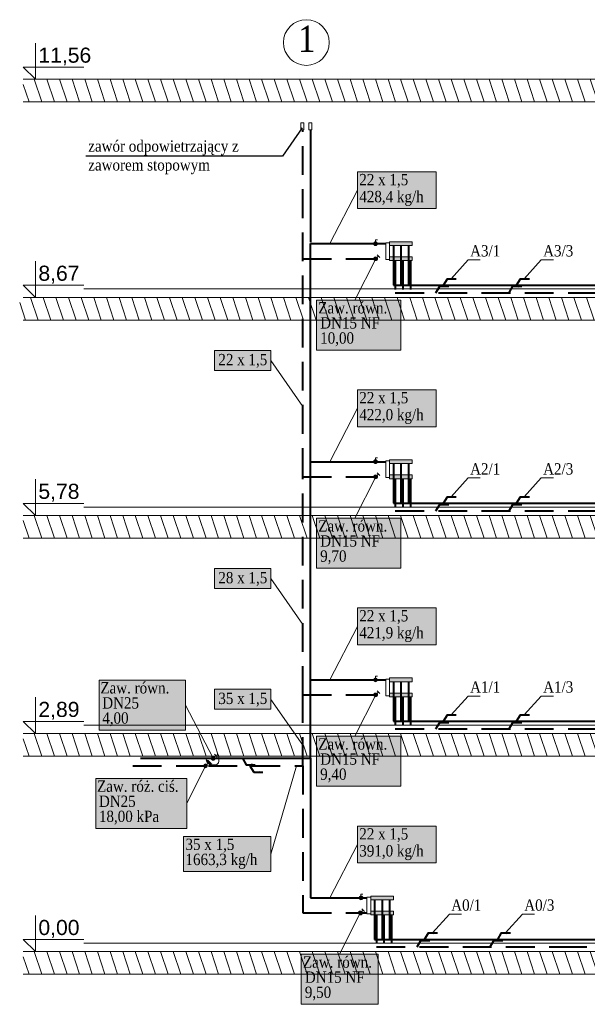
# Model space of a CAD drawing. Header units: millimetres. Extents: x -848 to 77789, y -17557 to 12238.
# Tile 1 of 79: x -848 to 6666, y -810 to 12238. Entities that reach past the tile are written whole.
import ezdxf
from ezdxf import colors
from ezdxf.entities.mleader import LeaderData, LeaderLine
from ezdxf.enums import TextEntityAlignment as Align
from ezdxf.math import Vec2, Vec3

# ---------------------------------------------------------------- set-up
doc = ezdxf.new("R2010")
doc.units = ezdxf.units.MM
doc.linetypes.add('DASHED', pattern=[0.1905, 0.127, -0.0635])
for name, color, linetype, lineweight, true_color in [('IS_Belka powrotna rozdzielacza co', 7, 'Continuous', 15, 0x000000), ('IS_Belka zasilająca rozdzielacza co', 7, 'Continuous', 15, 0x000000), ('IS_Działka (powrotna)', 5, 'Continuous', 40, 0x0000ff), ('IS_Działka (zasilająca)', 1, 'Continuous', 40, 0xff0000), ('IS_Działka (zasilająca)_etykieta1', 7, 'Continuous', 5, 0x000000), ('IS_Działka V (powrotna)', 7, 'Continuous', 5, 0x000000), ('IS_Działka V (zasilająca)', 7, 'Continuous', 5, 0x000000), ('IS_Konstrukcja (Rozwinięcie)', 7, 'Continuous', 0, 0x000000), ('IS_Pion (Rozwinięcie)_etykieta1', 7, 'Continuous', 40, 0x000000), ('IS_Rozcięte połączenie rozwinięcia1', 7, 'Continuous', 5, 0x000000), ('IS_Szafka rozdzielaczowa z zestawem', 7, 'Continuous', 15, 0x000000), ('IS_Zawór (DN_ nastawa) (Rozwinięcie)1', 7, 'Continuous', 5, 0x000000), ('IS_Zawór1', 7, 'Continuous', 5, 0x000000)]:
    doc.layers.add(name, color=color, linetype=linetype, lineweight=lineweight, true_color=true_color)
doc.styles.add('Arial_____', font='arial.ttf')
doc.styles.add('Garamond', font='GARA.TTF')
doc.styles.add('Garamond_____', font='GARA.TTF')

# ---------------------------------------------------------------- blocks, each defined once
blk = doc.blocks.new('16_TypRysunkowyZaworu_Kurek_PL_00000000-0000-0000-0000-000000000000_Normal')
at = {"layer": 'IS_Zawór1', "lineweight": 50, "true_color": 0xffffff, "transparency": 33554687}
h = blk.add_hatch(color=7, dxfattribs=at)
edge = h.paths.add_edge_path(flags=0)
edge.add_arc((0, 0), 0.25, 0, 360)
at = {"layer": 'IS_Zawór1', "linetype": 'ByBlock', "lineweight": -2}
for points in [[(0, 0.5, 0), (0.25, 0.5, 0)], [(0, 0.25, 0), (0, 0.5, 0)]]:
    blk.add_polyline3d(points, dxfattribs=at)
blk.add_circle((0, 0), 0.25, dxfattribs=at)
blk = doc.blocks.new('16_TypRysunkowyZaworu_SkosnyDekiel_PL_00000000-0000-0000-0000-000000000000_Normal')
at = {"layer": 'IS_Zawór1', "lineweight": 50, "true_color": 0xffffff, "transparency": 33554687}
h = blk.add_hatch(color=7, dxfattribs=at)
edge = h.paths.add_edge_path(flags=0)
edge.add_arc((0, 0), 0.25, 315, 675)
at = {"layer": 'IS_Zawór1', "linetype": 'ByBlock', "lineweight": -2}
blk.add_lwpolyline([(0.18, 0.18), (0.35, 0.35)], dxfattribs=at)
blk.add_polyline3d([(0.18, 0.53, 0), (0.53, 0.18, 0)], dxfattribs=at)
blk.add_circle((0, 0), 0.25, dxfattribs=at)
blk = doc.blocks.new('16_TypRysunkowyZaworu_SkosnyPElipsa_PL_00000000-0000-0000-0000-000000000000_Normal')
at = {"layer": 'IS_Zawór1', "lineweight": 50, "true_color": 0xffffff, "transparency": 33554687}
h = blk.add_hatch(color=7, dxfattribs=at)
edge = h.paths.add_edge_path(flags=0)
edge.add_arc((0, 0), 0.25, 315, 675)
at = {"layer": 'IS_Zawór1', "lineweight": 50, "true_color": 0xffffff, "transparency": 33554687, "extrusion": (0, 0, -1)}
for points in [[(-0.09, 0.8), (-0.35, 0.71), (-0.71, 0.35), (-0.8, 0.09)], [(-0.8, 0.09), (-0.53, 0.18), (-0.18, 0.53), (-0.09, 0.8)]]:
    blk.add_hatch(color=7, dxfattribs=at).paths.add_polyline_path(points)
at = {"layer": 'IS_Zawór1', "linetype": 'ByBlock', "lineweight": -2}
for points in [[(0.09, 0.8), (0.35, 0.71), (0.71, 0.35), (0.8, 0.09)], [(0.8, 0.09), (0.53, 0.18), (0.18, 0.53), (0.09, 0.8)]]:
    blk.add_lwpolyline(points, close=True, dxfattribs=at)
blk.add_lwpolyline([(0.18, 0.18), (0.35, 0.35)], dxfattribs=at)
blk.add_circle((0, 0), 0.25, dxfattribs=at)

msp = doc.modelspace()

# ---------------------------------------------------------------- hatches: boundary and pattern name
at = {"layer": 'IS_Belka powrotna rozdzielacza co', "true_color": 0xffffff, "transparency": 33554687, "extrusion": (0, 0, -1)}
for points in [[(-4050, 9295), (-4350, 9295), (-4350, 9245), (-4050, 9245)], [(-4050, 6405), (-4350, 6405), (-4350, 6355), (-4050, 6355)], [(-4050, 3515), (-4350, 3515), (-4350, 3465), (-4050, 3465)], [(-3800, 625), (-4100, 625), (-4100, 575), (-3800, 575)]]:
    msp.add_hatch(color=7, dxfattribs=at).paths.add_polyline_path(points)
at = {"layer": 'IS_Belka zasilająca rozdzielacza co', "true_color": 0xffffff, "transparency": 33554687, "extrusion": (0, 0, -1)}
for points in [[(-4050, 9095), (-4350, 9095), (-4350, 9045), (-4050, 9045)], [(-4050, 6205), (-4350, 6205), (-4350, 6155), (-4050, 6155)], [(-4050, 3315), (-4350, 3315), (-4350, 3265), (-4050, 3265)], [(-3800, 425), (-4100, 425), (-4100, 375), (-3800, 375)]]:
    msp.add_hatch(color=7, dxfattribs=at).paths.add_polyline_path(points)
at = {"layer": 'IS_Działka (powrotna)', "linetype": 'DASHED', "ltscale": 3000}
for points in [[(4833, 8705), (4782, 8722), (4782, 8688)], [(5800, 8705), (5749, 8722), (5749, 8688)], [(4833, 5815), (4782, 5832), (4782, 5798)], [(5800, 5815), (5749, 5832), (5749, 5798)], [(4833, 2925), (4782, 2942), (4782, 2908)], [(5800, 2925), (5749, 2942), (5749, 2908)], [(2370, 2265), (2319, 2248), (2319, 2282)], [(4583, 35), (4532, 52), (4532, 18)], [(5550, 35), (5499, 52), (5499, 18)]]:
    msp.add_hatch(color=256, dxfattribs=at).paths.add_polyline_path(points)
at = {"layer": 'IS_Działka (zasilająca)', "true_color": 0xff0000, "transparency": 33554687}
for points in [[(4932, 8805), (4882, 8822), (4882, 8788)], [(5900, 8805), (5849, 8822), (5849, 8788)], [(4932, 5915), (4882, 5932), (4882, 5898)], [(5900, 5915), (5849, 5932), (5849, 5898)], [(4932, 3025), (4882, 3042), (4882, 3008)], [(5900, 3025), (5849, 3042), (5849, 3008)], [(2270, 2365), (2219, 2348), (2219, 2382)], [(4682, 135), (4632, 152), (4632, 118)], [(5650, 135), (5599, 152), (5599, 118)]]:
    msp.add_hatch(color=1, dxfattribs=at).paths.add_polyline_path(points)
at = {"layer": 'IS_Działka (zasilająca)_etykieta1', "lineweight": 50, "true_color": 0xffffff, "transparency": 33554687}
for points in [[(1730, 7589), (2475, 7589), (2475, 7853), (1730, 7853)], [(1730, 4699), (2475, 4699), (2475, 4963), (1730, 4963)], [(1730, 3099), (2475, 3099), (2475, 3364), (1730, 3364)]]:
    msp.add_hatch(color=7, dxfattribs=at).paths.add_polyline_path(points)
at = {"layer": 'IS_Działka V (powrotna)', "lineweight": 50, "true_color": 0xffffff, "transparency": 33554687}
msp.add_hatch(color=7, dxfattribs=at).paths.add_polyline_path([(1322, 950), (2475, 950), (2475, 1413), (1322, 1413)])
at = {"layer": 'IS_Działka V (zasilająca)', "lineweight": 50, "true_color": 0xffffff, "transparency": 33554687}
for points in [[(3623, 9734), (4667, 9734), (4667, 10222), (3623, 10222)], [(3623, 6844), (4667, 6844), (4667, 7332), (3623, 7332)], [(3623, 3954), (4667, 3954), (4667, 4442), (3623, 4442)], [(3623, 1064), (4667, 1064), (4667, 1552), (3623, 1552)]]:
    msp.add_hatch(color=7, dxfattribs=at).paths.add_polyline_path(points)
at = {"layer": 'IS_Konstrukcja (Rozwinięcie)', "true_color": 0xc0c0c0, "transparency": 33554687, "extrusion": (0, 0, -1)}
h = msp.add_hatch(dxfattribs=at)
h.set_pattern_fill('ANSI31', color=9, scale=50000, angle=206.6202, style=0)
h.set_pattern_definition([(251.62, (500, 11410), (150650, -50060), [])])
h.paths.add_polyline_path([(0, 11560), (-1000, 11560), (-1000, 11260), (0, 11260)])
h = msp.add_hatch(dxfattribs=at)
h.set_pattern_fill('ANSI31', color=9, scale=50000, angle=206.6202, style=0)
h.set_pattern_definition([(251.62, (24750, 11410), (150650, -50060), [])])
h.paths.add_polyline_path([(-1000, 11560), (-48500, 11560), (-48500, 11260), (-1000, 11260)])
h = msp.add_hatch(dxfattribs=at)
h.set_pattern_fill('ANSI31', color=9, scale=50.000001, angle=206.6202, style=0)
h.set_pattern_definition([(251.62016, (53300, 11298), (150.6517, -50.0563), [])])
h.paths.add_polyline_path([(800, 11448), (-48400, 11448), (-48400, 11148), (800, 11148)])
h = msp.add_hatch(dxfattribs=at)
h.set_pattern_fill('ANSI31', color=9, scale=50000, angle=206.6202, style=0)
h.set_pattern_definition([(251.62, (500, 8520), (150650, -50060), [])])
h.paths.add_polyline_path([(0, 8670), (-1000, 8670), (-1000, 8370), (0, 8370)])
h = msp.add_hatch(dxfattribs=at)
h.set_pattern_fill('ANSI31', color=9, scale=50000, angle=206.6202, style=0)
h.set_pattern_definition([(251.62, (24750, 8520), (150650, -50060), [])])
h.paths.add_polyline_path([(-1000, 8670), (-48500, 8670), (-48500, 8370), (-1000, 8370)])
h = msp.add_hatch(dxfattribs=at)
h.set_pattern_fill('ANSI31', color=9, scale=50.000001, angle=206.6202, style=0)
h.set_pattern_definition([(251.62016, (53347.58, 8408), (150.6517, -50.0563), [])])
h.paths.add_polyline_path([(848, 8558), (-48412, 8558), (-48412, 8258), (848, 8258)])
h = msp.add_hatch(dxfattribs=at)
h.set_pattern_fill('ANSI31', color=9, scale=50000, angle=206.6202, style=0)
h.set_pattern_definition([(251.62, (500, 5630), (150650, -50060), [])])
h.paths.add_polyline_path([(0, 5780), (-1000, 5780), (-1000, 5480), (0, 5480)])
h = msp.add_hatch(dxfattribs=at)
h.set_pattern_fill('ANSI31', color=9, scale=50000, angle=206.6202, style=0)
h.set_pattern_definition([(251.62, (24750, 5630), (150650, -50060), [])])
h.paths.add_polyline_path([(-1000, 5780), (-48500, 5780), (-48500, 5480), (-1000, 5480)])
h = msp.add_hatch(dxfattribs=at)
h.set_pattern_fill('ANSI31', color=9, scale=50.000001, angle=206.6202, style=0)
h.set_pattern_definition([(251.62016, (53300, 5518), (150.6517, -50.0563), [])])
h.paths.add_polyline_path([(800, 5668), (-48400, 5668), (-48400, 5368), (800, 5368)])
h = msp.add_hatch(dxfattribs=at)
h.set_pattern_fill('ANSI31', color=9, scale=50000, angle=206.6202, style=0)
h.set_pattern_definition([(251.62, (500, 2740), (150650, -50060), [])])
h.paths.add_polyline_path([(0, 2890), (-1000, 2890), (-1000, 2590), (0, 2590)])
h = msp.add_hatch(dxfattribs=at)
h.set_pattern_fill('ANSI31', color=9, scale=50000, angle=206.6202, style=0)
h.set_pattern_definition([(251.62, (24750, 2740), (150650, -50060), [])])
h.paths.add_polyline_path([(-1000, 2890), (-48500, 2890), (-48500, 2590), (-1000, 2590)])
h = msp.add_hatch(dxfattribs=at)
h.set_pattern_fill('ANSI31', color=9, scale=50.000001, angle=206.6202, style=0)
h.set_pattern_definition([(251.62016, (53300, 2628), (150.6517, -50.0563), [])])
h.paths.add_polyline_path([(800, 2778), (-48400, 2778), (-48400, 2478), (800, 2478)])
h = msp.add_hatch(dxfattribs=at)
h.set_pattern_fill('ANSI31', color=9, scale=50000, angle=206.6202, style=0)
h.set_pattern_definition([(251.62, (500, -150), (150650, -50060), [])])
h.paths.add_polyline_path([(0, 0), (-1000, 0), (-1000, -300), (0, -300)])
h = msp.add_hatch(dxfattribs=at)
h.set_pattern_fill('ANSI31', color=9, scale=50000, angle=206.6202, style=0)
h.set_pattern_definition([(251.62, (24750, -150), (150650, -50060), [])])
h.paths.add_polyline_path([(-1000, 0), (-48500, 0), (-48500, -300), (-1000, -300)])
h = msp.add_hatch(dxfattribs=at)
h.set_pattern_fill('ANSI31', color=9, scale=50.000001, angle=206.6202, style=0)
h.set_pattern_definition([(251.62016, (53300, -262), (150.6517, -50.0563), [])])
h.paths.add_polyline_path([(800, -112), (-48400, -112), (-48400, -412), (800, -412)])
at = {"layer": 'IS_Zawór (DN_ nastawa) (Rozwinięcie)1', "lineweight": 50, "true_color": 0xffffff, "transparency": 33554687}
for points in [[(3080, 7860), (4199, 7860), (4199, 8523), (3080, 8523)], [(3080, 4970), (4199, 4970), (4199, 5633), (3080, 5633)], [(203, 2823), (1348, 2823), (1348, 3487), (203, 3487)], [(3080, 2080), (4199, 2080), (4199, 2743), (3080, 2743)], [(160, 1520), (1366, 1520), (1366, 2184), (160, 2184)], [(2877, -810), (3896, -810), (3896, -147), (2877, -147)]]:
    msp.add_hatch(color=7, dxfattribs=at).paths.add_polyline_path(points)

# ---------------------------------------------------------------- linework, layer by layer
at = {"layer": 'IS_Belka powrotna rozdzielacza co'}
for points in [[(4050, 9295), (4350, 9295), (4350, 9245), (4050, 9245)], [(4050, 6405), (4350, 6405), (4350, 6355), (4050, 6355)], [(4050, 3515), (4350, 3515), (4350, 3465), (4050, 3465)], [(3800, 625), (4100, 625), (4100, 575), (3800, 575)]]:
    msp.add_lwpolyline(points, close=True, dxfattribs=at)
at = {"layer": 'IS_Belka zasilająca rozdzielacza co'}
for points in [[(4050, 9095), (4350, 9095), (4350, 9045), (4050, 9045)], [(4050, 6205), (4350, 6205), (4350, 6155), (4050, 6155)], [(4050, 3315), (4350, 3315), (4350, 3265), (4050, 3265)], [(3800, 425), (4100, 425), (4100, 375), (3800, 375)]]:
    msp.add_lwpolyline(points, close=True, dxfattribs=at)
at = {"layer": 'IS_Działka (powrotna)', "linetype": 'DASHED', "ltscale": 3000}
for p, q in [((2900, 6180), (2900, 10777)), ((2900, 9070), (4000, 9070)), ((4125, 9045), (4125, 8620)), ((4225, 9045), (4225, 8620)), ((4325, 9045), (4325, 8620)), ((4125, 8620), (6530, 8620)), ((6530, 8620), (17221, 8620)), ((2900, 3290), (2900, 6180)), ((2900, 6180), (4000, 6180)), ((4125, 6155), (4125, 5730)), ((4225, 6155), (4225, 5730)), ((4325, 6155), (4325, 5730)), ((4125, 5730), (6530, 5730)), ((6530, 5730), (17221, 5730)), ((2900, 2350), (2900, 3290)), ((2900, 3290), (4000, 3290)), ((4125, 3265), (4125, 2840)), ((4225, 3265), (4225, 2840)), ((4325, 3265), (4325, 2840)), ((4125, 2840), (6530, 2840)), ((6530, 2840), (17221, 2840)), ((650, 2350), (1650, 2350)), ((1650, 2350), (2900, 2350)), ((2900, 2350), (2900, 400)), ((2900, 400), (3750, 400)), ((3875, 375), (3875, -50)), ((3975, 375), (3975, -50)), ((4075, 375), (4075, -50)), ((3875, -50), (6280, -50)), ((6280, -50), (16971, -50))]:
    msp.add_line(p, q, dxfattribs=at)
for points in [[(4662, 8620), (4713, 8705), (4833, 8705)], [(5630, 8620), (5681, 8705), (5800, 8705)], [(4662, 5730), (4713, 5815), (4833, 5815)], [(5630, 5730), (5681, 5815), (5800, 5815)], [(4662, 2840), (4713, 2925), (4833, 2925)], [(5630, 2840), (5681, 2925), (5800, 2925)], [(2200, 2350), (2251, 2265), (2370, 2265)], [(4412, -50), (4463, 35), (4583, 35)], [(5380, -50), (5431, 35), (5550, 35)]]:
    msp.add_lwpolyline(points, dxfattribs=at)
at = {"layer": 'IS_Działka (powrotna)', "color": 5, "true_color": 0x0000ff, "transparency": 33554687, "invisible_edges": 15}
for points in [[(6436, 9182), (6464, 9210), (6464, 9154)], [(5700, 7723), (5672, 7751), (5728, 7751)], [(6436, 6292), (6464, 6320), (6464, 6264)], [(5700, 4833), (5672, 4861), (5728, 4861)], [(6436, 3402), (6464, 3430), (6464, 3374)], [(5700, 2918), (5672, 2946), (5728, 2946)], [(1936, 2462), (1964, 2490), (1964, 2434)], [(4061, 2462), (4089, 2490), (4089, 2434)], [(2450, 1501), (2478, 1473), (2422, 1473)], [(3061, 512), (3089, 540), (3089, 484)], [(5086, 62), (5114, 90), (5114, 34)], [(6311, 62), (6339, 90), (6339, 34)]]:
    msp.add_3dface(points, dxfattribs=at)
at = {"layer": 'IS_Działka (zasilająca)'}
for p, q in [((3000, 10777), (3000, 9290)), ((3000, 6380), (3000, 9270)), ((3000, 9270), (4000, 9270)), ((4100, 9245), (4100, 8720)), ((4200, 9245), (4200, 8720)), ((4300, 9245), (4300, 8720)), ((4100, 8720), (6630, 8720)), ((6630, 8720), (16771, 8720)), ((3000, 3490), (3000, 6380)), ((3000, 6380), (4000, 6380)), ((4100, 6355), (4100, 5830)), ((4200, 6355), (4200, 5830)), ((4300, 6355), (4300, 5830)), ((4100, 5830), (6630, 5830)), ((6630, 5830), (16771, 5830)), ((3000, 2450), (3000, 3490)), ((3000, 3490), (4000, 3490)), ((4100, 3465), (4100, 2940)), ((4200, 3465), (4200, 2940)), ((4300, 3465), (4300, 2940)), ((4100, 2940), (6630, 2940)), ((6630, 2940), (16771, 2940)), ((750, 2450), (1750, 2450)), ((1750, 2450), (3000, 2450)), ((3000, 2450), (3000, 600)), ((3000, 600), (3750, 600)), ((3850, 575), (3850, 50)), ((3950, 575), (3950, 50)), ((4050, 575), (4050, 50)), ((3850, 50), (6380, 50)), ((6380, 50), (16521, 50))]:
    msp.add_line(p, q, dxfattribs=at)
for points in [[(4763, 8720), (4814, 8805), (4932, 8805)], [(5730, 8720), (5781, 8805), (5900, 8805)], [(4763, 5830), (4814, 5915), (4932, 5915)], [(5730, 5830), (5781, 5915), (5900, 5915)], [(4763, 2940), (4814, 3025), (4932, 3025)], [(5730, 2940), (5781, 3025), (5900, 3025)], [(4513, 50), (4564, 135), (4682, 135)], [(5480, 50), (5531, 135), (5650, 135)]]:
    msp.add_lwpolyline(points, dxfattribs=at)
at = {"layer": 'IS_Działka (zasilająca)', "color": 1, "true_color": 0xff0000, "transparency": 33554687}
msp.add_lwpolyline([(2100, 2450), (2151, 2365), (2270, 2365)], dxfattribs=at)
at = {"layer": 'IS_Działka (zasilająca)', "color": 1, "true_color": 0xff0000, "transparency": 33554687, "invisible_edges": 15}
for points in [[(6514, 9382), (6486, 9354), (6486, 9410)], [(5800, 7951), (5828, 7923), (5772, 7923)], [(6514, 6492), (6486, 6464), (6486, 6520)], [(5800, 5061), (5828, 5033), (5772, 5033)], [(6514, 3602), (6486, 3574), (6486, 3630)], [(5800, 3096), (5828, 3068), (5772, 3068)], [(2064, 2562), (2036, 2534), (2036, 2590)], [(4189, 2562), (4161, 2534), (4161, 2590)], [(2550, 1623), (2522, 1651), (2578, 1651)], [(3139, 712), (3111, 684), (3111, 740)], [(5164, 162), (5136, 134), (5136, 190)], [(6439, 162), (6411, 134), (6411, 190)]]:
    msp.add_3dface(points, dxfattribs=at)
at = {"layer": 'IS_Działka (zasilająca)_etykieta1'}
for p, q in [((2900, 7111), (2475, 7721)), ((2900, 4221), (2475, 4831)), ((2900, 2622), (2475, 3231))]:
    msp.add_line(p, q, dxfattribs=at)
for points in [[(1730, 7589), (2475, 7589), (2475, 7853), (1730, 7853)], [(1730, 4699), (2475, 4699), (2475, 4963), (1730, 4963)], [(1730, 3099), (2475, 3099), (2475, 3364), (1730, 3364)]]:
    msp.add_lwpolyline(points, close=True, dxfattribs=at)
at = {"layer": 'IS_Działka V (powrotna)'}
for p, q in [((1713, 2450), (1348, 3155)), ((1613, 2350), (1366, 1852)), ((2815, 2350), (2475, 1181))]:
    msp.add_line(p, q, dxfattribs=at)
msp.add_lwpolyline([(1322, 950), (2475, 950), (2475, 1413), (1322, 1413)], close=True, dxfattribs=at)
at = {"layer": 'IS_Działka V (zasilająca)'}
for p, q in [((3260, 9270), (3623, 9978)), ((3260, 6380), (3623, 7088)), ((3260, 3490), (3623, 4198)), ((3260, 600), (3623, 1308))]:
    msp.add_line(p, q, dxfattribs=at)
for points in [[(3623, 9734), (4667, 9734), (4667, 10222), (3623, 10222)], [(3623, 6844), (4667, 6844), (4667, 7332), (3623, 7332)], [(3623, 3954), (4667, 3954), (4667, 4442), (3623, 4442)], [(3623, 1064), (4667, 1064), (4667, 1552), (3623, 1552)]]:
    msp.add_lwpolyline(points, close=True, dxfattribs=at)
at = {"layer": 'IS_Konstrukcja (Rozwinięcie)'}
for p, q in [((-800, 11448), (200, 11448)), ((200, 11448), (48400, 11448)), ((-800, 11148), (200, 11148)), ((200, 11148), (48400, 11148)), ((0, 8670), (200, 8670)), ((200, 8670), (48400, 8670)), ((-800, 8558), (200, 8558)), ((200, 8558), (48400, 8558)), ((-800, 8258), (200, 8258)), ((200, 8258), (48400, 8258)), ((0, 5780), (200, 5780)), ((200, 5780), (48400, 5780)), ((-800, 5668), (200, 5668)), ((200, 5668), (48400, 5668)), ((-800, 5368), (200, 5368)), ((200, 5368), (48400, 5368)), ((0, 2890), (200, 2890)), ((200, 2890), (48400, 2890)), ((-800, 2778), (200, 2778)), ((200, 2778), (48400, 2778)), ((-800, 2478), (200, 2478)), ((200, 2478), (48400, 2478)), ((0, 0), (200, 0)), ((200, 0), (48400, 0)), ((-800, -112), (200, -112)), ((200, -112), (48400, -112)), ((-800, -412), (200, -412)), ((200, -412), (48400, -412))]:
    msp.add_line(p, q, dxfattribs=at)
for points in [[(0, 11608), (-800, 11608), (-640, 11448), (-640, 11928)], [(0, 8718), (-800, 8718), (-640, 8558), (-640, 9038)], [(0, 5828), (-800, 5828), (-640, 5668), (-640, 6148)], [(0, 2938), (-800, 2938), (-640, 2778), (-640, 3258)], [(0, 48), (-800, 48), (-640, -112), (-640, 368)]]:
    msp.add_lwpolyline(points, dxfattribs=at)
at = {"layer": 'IS_Pion (Rozwinięcie)_etykieta1', "lineweight": 0}
msp.add_circle((2947, 11935), 303, dxfattribs=at)
at = {"layer": 'IS_Rozcięte połączenie rozwinięcia1'}
for p, q in [((4865, 8805), (5090, 9055)), ((5090, 9055), (5249, 9055)), ((5832, 8805), (6057, 9055)), ((6057, 9055), (6217, 9055)), ((4865, 5915), (5090, 6165)), ((5090, 6165), (5249, 6165)), ((5832, 5915), (6057, 6165)), ((6057, 6165), (6217, 6165)), ((4865, 3025), (5090, 3275)), ((5090, 3275), (5249, 3275)), ((5832, 3025), (6057, 3275)), ((6057, 3275), (6217, 3275)), ((4615, 135), (4840, 385)), ((4840, 385), (4999, 385)), ((5582, 135), (5807, 385)), ((5807, 385), (5967, 385))]:
    msp.add_line(p, q, dxfattribs=at)
at = {"layer": 'IS_Szafka rozdzielaczowa z zestawem', "color": 18, "lineweight": 5, "true_color": 0x000000, "transparency": 33554687}
for points in [[(4000, 9280), (4050, 9280), (4050, 9060), (4000, 9060)], [(4000, 6390), (4050, 6390), (4050, 6170), (4000, 6170)], [(4000, 3500), (4050, 3500), (4050, 3280), (4000, 3280)], [(3750, 610), (3800, 610), (3800, 390), (3750, 390)]]:
    msp.add_lwpolyline(points, close=True, dxfattribs=at)
at = {"layer": 'IS_Zawór (DN_ nastawa) (Rozwinięcie)1'}
for p, q in [((3865, 9070), (3589, 8523)), ((3865, 6180), (3589, 5633)), ((3865, 3290), (3589, 2743)), ((3651, 378), (3386, -147))]:
    msp.add_line(p, q, dxfattribs=at)
for points in [[(3080, 7860), (4199, 7860), (4199, 8523), (3080, 8523)], [(3080, 4970), (4199, 4970), (4199, 5633), (3080, 5633)], [(203, 2823), (1348, 2823), (1348, 3487), (203, 3487)], [(3080, 2080), (4199, 2080), (4199, 2743), (3080, 2743)], [(160, 1520), (1366, 1520), (1366, 2184), (160, 2184)], [(2877, -810), (3896, -810), (3896, -147), (2877, -147)]]:
    msp.add_lwpolyline(points, close=True, dxfattribs=at)
at = {"layer": 'IS_Zawór1'}
for points in [[(2876, 10871), (2912, 10871), (2912, 10777), (2876, 10777)], [(2982, 10871), (3018, 10871), (3018, 10777), (2982, 10777)]]:
    msp.add_lwpolyline(points, close=True, dxfattribs=at)
msp.add_open_spline([(1688, 2379), (1861, 2279), (1763, 2650), (1763, 2450)], degree=3, dxfattribs=at)

# ---------------------------------------------------------------- block references
at = {"layer": 'IS_Zawór1', "xscale": 100, "yscale": 100, "zscale": 100}
for name, p in [('16_TypRysunkowyZaworu_Kurek_PL_00000000-0000-0000-0000-000000000000_Normal', (3862, 9270)), ('16_TypRysunkowyZaworu_SkosnyDekiel_PL_00000000-0000-0000-0000-000000000000_Normal', (3865, 9070)), ('16_TypRysunkowyZaworu_Kurek_PL_00000000-0000-0000-0000-000000000000_Normal', (3862, 6380)), ('16_TypRysunkowyZaworu_SkosnyDekiel_PL_00000000-0000-0000-0000-000000000000_Normal', (3865, 6180)), ('16_TypRysunkowyZaworu_Kurek_PL_00000000-0000-0000-0000-000000000000_Normal', (3862, 3490)), ('16_TypRysunkowyZaworu_SkosnyDekiel_PL_00000000-0000-0000-0000-000000000000_Normal', (3865, 3290)), ('16_TypRysunkowyZaworu_SkosnyDekiel_PL_00000000-0000-0000-0000-000000000000_Normal', (1713, 2450)), ('16_TypRysunkowyZaworu_SkosnyPElipsa_PL_00000000-0000-0000-0000-000000000000_Normal', (1613, 2350)), ('16_TypRysunkowyZaworu_Kurek_PL_00000000-0000-0000-0000-000000000000_Normal', (3670, 600)), ('16_TypRysunkowyZaworu_SkosnyDekiel_PL_00000000-0000-0000-0000-000000000000_Normal', (3662, 400))]:
    msp.add_blockref(name, p, dxfattribs=at)

# ---------------------------------------------------------------- texts
at = {"layer": 'IS_Działka V (powrotna)', "color": 5, "true_color": 0x0000ff, "transparency": 33554687, "style": 'Garamond_____'}
for s, p in [('22 x 1,5', (2106, 7614)), ('28 x 1,5', (2106, 4724)), ('35 x 1,5', (2106, 3124))]:
    msp.add_text(s, height=150, dxfattribs=at).set_placement(p, align=Align.BOTTOM_CENTER)
for s, p in [('35 x 1,5', (1347, 1385)), ('1663,3 kg/h', (1347, 1185))]:
    msp.add_text(s, height=150, dxfattribs=at).set_placement(p, align=Align.TOP_LEFT)
at = {"layer": 'IS_Działka V (zasilająca)', "color": 1, "true_color": 0xff0000, "transparency": 33554687, "style": 'Garamond_____'}
for s, p in [('22 x 1,5', (3648, 10194)), ('428,4 kg/h', (3648, 9969)), ('22 x 1,5', (3648, 7304)), ('422,0 kg/h', (3648, 7079)), ('22 x 1,5', (3648, 4414)), ('421,9 kg/h', (3648, 4189)), ('22 x 1,5', (3648, 1524)), ('391,0 kg/h', (3648, 1299))]:
    msp.add_text(s, height=150, dxfattribs=at).set_placement(p, align=Align.TOP_LEFT)
at = {"layer": 'IS_Konstrukcja (Rozwinięcie)', "color": 18, "true_color": 0x000000, "transparency": 33554687, "style": 'Arial_____'}
for s, p in [('11,56', (-600, 11608)), ('8,67', (-600, 8718)), ('5,78', (-600, 5828)), ('2,89', (-600, 2938)), ('0,00', (-600, 48))]:
    msp.add_text(s, height=200, dxfattribs=at).set_placement(p, align=Align.BOTTOM_LEFT)
at = {"layer": 'IS_Pion (Rozwinięcie)_etykieta1', "lineweight": 0, "style": 'Garamond_____'}
msp.add_text('1', height=350, dxfattribs=at).set_placement((2953, 12161), align=Align.TOP_CENTER)
at = {"layer": 'IS_Rozcięte połączenie rozwinięcia1', "style": 'Garamond_____'}
for s, p in [('A3/1', (5115, 9055)), ('A3/3', (6082, 9055)), ('A2/1', (5115, 6165)), ('A2/3', (6082, 6165)), ('A1/1', (5115, 3275)), ('A1/3', (6082, 3275)), ('A0/1', (4865, 385)), ('A0/3', (5832, 385))]:
    msp.add_text(s, height=150, dxfattribs=at).set_placement(p, align=Align.BOTTOM_LEFT)
at = {"layer": 'IS_Zawór (DN_ nastawa) (Rozwinięcie)1', "style": 'Garamond_____'}
for s, p in [('Zaw. równ.', (3105, 8495)), ('DN15 NF', (3130, 8295)), ('10,00', (3130, 8095)), ('Zaw. równ.', (3105, 5605)), ('DN15 NF', (3130, 5405)), ('9,70', (3130, 5205)), ('Zaw. równ.', (220, 3459)), ('DN25', (245, 3259)), ('4,00', (245, 3059)), ('Zaw. równ.', (3105, 2715)), ('DN15 NF', (3130, 2515)), ('9,40', (3130, 2315)), ('Zaw. róż. ciś.', (176, 2156)), ('DN25', (201, 1956)), ('18,00 kPa', (201, 1756)), ('Zaw. równ.', (2902, -175)), ('DN15 NF', (2927, -375)), ('9,50', (2927, -575))]:
    msp.add_text(s, height=150, dxfattribs=at).set_placement(p, align=Align.TOP_LEFT)

# ---------------------------------------------------------------- leaders
at = {"layer": 'IS_Zawór (DN_ nastawa) (Rozwinięcie)1'}
ml = msp.add_multileader_mtext('Standard', dxfattribs=at)
ml.set_content('zawór odpowietrzający z zaworem stopowym', color=256, style='Garamond')
ml.set_leader_properties()
ml.build(insert=Vec2(0, 0))
ml.multileader.update_dxf_attribs({"text_left_attachment_type": 6, "text_right_attachment_type": 6, "dogleg_length": 0.36, "arrow_head_size": 0.18})
ctx = ml.context
ctx.base_point, ctx.char_height, ctx.arrow_head_size, ctx.landing_gap_size, ctx.plane_origin = Vec3(60, 10430), 150, 0.18, 0.09, Vec3(-54556, 2637)
ctx.left_attachment, ctx.right_attachment = 6, 6
notes = []
notes.append((ctx, [(0, (1, 1, 0), (2631, 10430), (-1, 0), 546, [(0, [(2894, 10807)], 0, [])])]))
ctx.mtext.insert, ctx.mtext.width = Vec3(60, 10639), 2034.64
for ctx, leaders in notes:
    for number, flags, end, landing, length, lines in leaders:
        leader = LeaderData()
        leader.index, (leader.has_last_leader_line, leader.has_dogleg_vector, leader.attachment_direction) = number, flags
        leader.last_leader_point, leader.dogleg_vector, leader.dogleg_length = Vec3(end), Vec3(landing), length
        for number, points, colour, breaks in lines:
            line = LeaderLine()
            line.index, line.vertices, line.color, line.breaks = number, Vec3.list(points), colors.encode_raw_color(colour), breaks
            leader.lines.append(line)
        ctx.leaders.append(leader)

doc.saveas('drawing.dxf')
